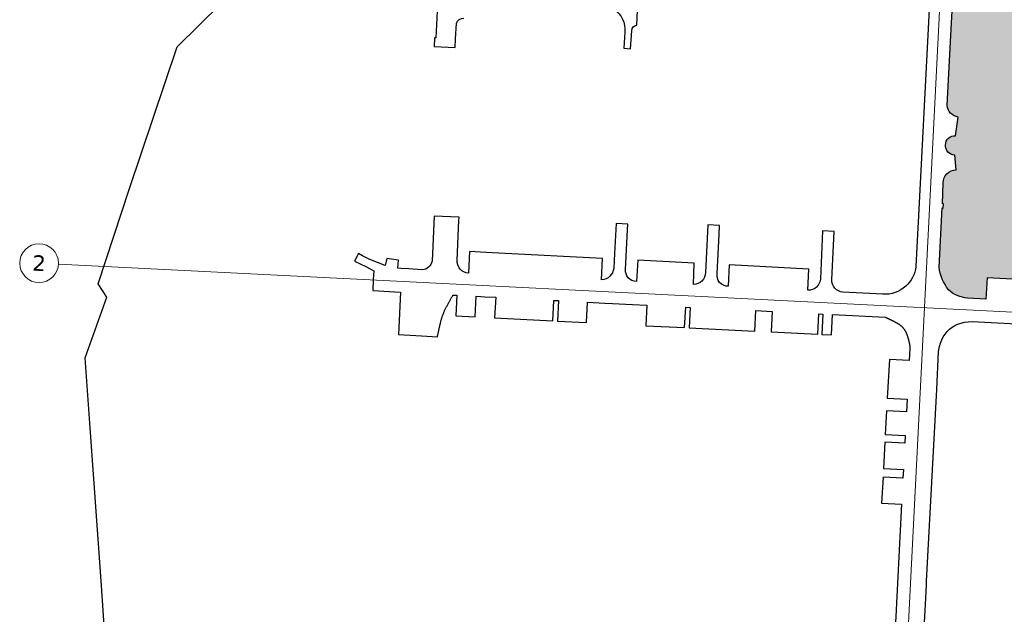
# Model space of a CAD drawing. Header units: millimetres. Extents: x 32690613 to 32693005, y 5343732 to 5344571.
# Tile 27 of 234: x 32692194 to 32692448, y 5344141 to 5344294. Entities that reach past the tile are written whole.
import ezdxf

# ---------------------------------------------------------------- set-up
doc = ezdxf.new("R2010")
doc.units = ezdxf.units.MM
doc.header["$LTSCALE"] = 20
doc.layers.get('0').update_dxf_attribs({"lineweight": 18})
doc.layers.get('DEFPOINTS').update_dxf_attribs({"color": 11, "lineweight": 18})
doc.layers.add('Fläche', color=7, linetype='Continuous', lineweight=18, true_color=0xf0ffe0)
doc.layers.add('Straße', color=30, linetype='Continuous', plot=False)
doc.styles.add('Verdana', font='verdana.ttf')

# ---------------------------------------------------------------- blocks, each defined once
blk = doc.blocks.new('A$C78070446')
for p, q in [((4469733.772510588, 5343068.962651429), (4469667.482452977, 5342330.093201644)), ((4469482.470546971, 5342769.749920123), (4470232.053979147, 5342702.498622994))]:
    blk.add_line(p, q)
blk.add_circle((4469477.490549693, 5342770.196716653), 5)
at = {"insert": (4469477.490549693, 5342770.196716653), "char_height": 4, "attachment_point": 5, "rotation": 354.86, "line_spacing_factor": 0.2520120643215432, "style": 'Verdana'}
blk.add_mtext('2', dxfattribs=at)

msp = doc.modelspace()

# ---------------------------------------------------------------- hatches: boundary and pattern name
at = {"layer": 'Fläche'}
h = msp.add_hatch(color=256, dxfattribs=at)
h.dxf.hatch_style = 1
h.paths.add_polyline_path([(32692528.40852491, 5344359.033821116), (32692528.51310655, 5344361.191023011), (32692526.36562871, 5344361.29513322), (32692526.26134097, 5344359.143993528)], flags=16)
h.paths.add_polyline_path([(32692522.58078206, 5344365.623485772), (32692522.68489226, 5344367.77096361), (32692520.51983505, 5344367.875926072), (32692520.41572484, 5344365.728448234)], flags=16)
h.paths.add_polyline_path([(32692534.54048277, 5344358.719189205), (32692534.64590372, 5344360.893703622), (32692532.49842588, 5344360.997813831), (32692532.39329883, 5344358.829361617)], flags=16)
h.paths.add_polyline_path([(32692522.27656705, 5344359.348453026), (32692522.38030937, 5344361.4883424), (32692520.21525216, 5344361.593304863), (32692520.11180614, 5344359.459527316)], flags=16)
h.paths.add_polyline_path([(32692528.71357923, 5344365.326166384), (32692528.81768944, 5344367.473644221), (32692526.6702116, 5344367.57775443), (32692526.56610139, 5344365.430276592)], flags=16)
h.paths.add_polyline_path([(32692534.8463764, 5344365.028846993), (32692534.95048661, 5344367.17632483), (32692532.80300877, 5344367.280435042), (32692532.69889857, 5344365.132957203)], flags=16)
h.paths.add_polyline_path([(32692540.6626424, 5344358.405060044), (32692540.76890132, 5344360.596859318), (32692538.63122306, 5344360.700494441), (32692538.52525669, 5344358.514729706)], flags=16)
h.paths.add_polyline_path([(32692540.969374, 5344364.73200269), (32692541.07348421, 5344366.879480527), (32692538.93580595, 5344366.983115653), (32692538.83169574, 5344364.835637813)], flags=16)
h.paths.add_polyline_path([(32692533.41217456, 5344379.84567746), (32692535.5596524, 5344379.741567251), (32692535.45554219, 5344377.594089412), (32692533.30806435, 5344377.698199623)], flags=16)
h.paths.add_polyline_path([(32692535.15095929, 5344371.311468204), (32692535.2550695, 5344373.458946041), (32692533.10759167, 5344373.56305625), (32692533.00348146, 5344371.415578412)], flags=16)
h.paths.add_polyline_path([(32692522.88536495, 5344371.906106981), (32692522.98947515, 5344374.053584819), (32692520.82441794, 5344374.158547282), (32692520.72030773, 5344372.011069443)], flags=16)
h.paths.add_polyline_path([(32692523.18994784, 5344378.188728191), (32692523.29405805, 5344380.336206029), (32692521.12900084, 5344380.441168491), (32692521.02489063, 5344378.293690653)], flags=16)
h.paths.add_polyline_path([(32692529.01816212, 5344371.608787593), (32692529.12227233, 5344373.75626543), (32692526.97479449, 5344373.860375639), (32692526.87068428, 5344371.712897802)], flags=16)
h.paths.add_polyline_path([(32692527.58396028, 5344386.425618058), (32692529.73143812, 5344386.321507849), (32692529.6273279, 5344384.174030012), (32692527.47985006, 5344384.27814022)], flags=16)
h.paths.add_polyline_path([(32692533.61264724, 5344383.980820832), (32692535.76012508, 5344383.876710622), (32692535.86423529, 5344386.024188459), (32692533.71675745, 5344386.128298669)], flags=16)
h.paths.add_polyline_path([(32692536.16729335, 5344392.27535713), (32692534.02004243, 5344392.384147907), (32692533.91723013, 5344390.263442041), (32692536.06470797, 5344390.159331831)], flags=16)
h.paths.add_polyline_path([(32692541.88312268, 5344383.579866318), (32692541.98723289, 5344385.727344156), (32692539.84955462, 5344385.830979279), (32692539.74544441, 5344383.683501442)], flags=16)
h.paths.add_polyline_path([(32692527.17526717, 5344377.995519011), (32692529.32274501, 5344377.891408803), (32692529.42685522, 5344380.038886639), (32692527.27937738, 5344380.142996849)], flags=16)
h.paths.add_polyline_path([(32692523.79911362, 5344390.75397061), (32692523.90299506, 5344392.896729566), (32692521.73816662, 5344393.00641091), (32692521.63405641, 5344390.858933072)], flags=16)
h.paths.add_polyline_path([(32692521.43358373, 5344386.723789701), (32692523.59864094, 5344386.618827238), (32692523.49453073, 5344384.4713494), (32692521.32947352, 5344384.576311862)], flags=16)
h.paths.add_polyline_path([(32692530.03514421, 5344392.586043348), (32692527.88789329, 5344392.694834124), (32692527.78443296, 5344390.56076143), (32692529.9319108, 5344390.456651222)], flags=16)
h.paths.add_polyline_path([(32692542.28964397, 5344391.965167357), (32692540.15219158, 5344392.073461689), (32692540.05002731, 5344389.966122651), (32692542.18770557, 5344389.862487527)], flags=16)
h.paths.add_polyline_path([(32692541.57853979, 5344377.297245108), (32692541.68265, 5344379.444722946), (32692539.54497173, 5344379.548358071), (32692539.44086152, 5344377.400880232)], flags=16)
h.paths.add_polyline_path([(32692539.13627863, 5344371.118259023), (32692541.27395689, 5344371.014623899), (32692541.37806711, 5344373.162101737), (32692539.24038884, 5344373.265736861)], flags=16)
h.paths.add_polyline_path([(32692507.60456069, 5344258.604119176), (32692513.0975692, 5344258.326887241), (32692514.10568533, 5344278.301463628), (32692508.61267682, 5344278.578695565)], flags=16)
h.paths.add_polyline_path([(32692501.86656929, 5344294.840706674), (32692473.24954405, 5344296.123505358), (32692473.15385209, 5344294.227487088), (32692453.72389084, 5344295.208116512), (32692451.29937155, 5344247.169260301), (32692499.33822776, 5344244.74474101), (32692501.76274705, 5344292.783597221), (32692501.87027602, 5344294.914150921)], flags=16)
edge = h.paths.add_edge_path(flags=17)
edge.add_line((32692439.63051014, 5344332.409789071), (32692438.50058402, 5344311.946073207))
edge.add_arc((32692438.61721996, 5344314.853744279), 2.910009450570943, 175.5258584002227, 267.70291552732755, ccw=False)
edge.add_line((32692435.71607835, 5344315.080751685), (32692435.72314148, 5344315.284182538))
edge.add_line((32692435.72314148, 5344315.284182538), (32692436.42390919, 5344328.827867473))
edge.add_line((32692436.42390919, 5344328.827867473), (32692436.46419159, 5344329.64106015))
edge.add_arc((32692439.23654084, 5344329.665466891), 2.772456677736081, 81.83055065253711, 180.5043978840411, ccw=False)
edge = h.paths.add_edge_path()
edge.add_line((32692446.2218342, 5344305.072282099), (32692473.63270707, 5344303.715410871))
edge.add_line((32692473.63270707, 5344303.715410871), (32692475.21708769, 5344333.422916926))
edge.add_line((32692475.21708769, 5344333.422916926), (32692457.81439755, 5344334.458278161))
edge.add_line((32692457.81439755, 5344334.458278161), (32692458.06376874, 5344339.248148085))
edge.add_line((32692458.06376874, 5344339.248148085), (32692456.83916091, 5344339.311903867))
edge.add_line((32692456.83916091, 5344339.311903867), (32692444.98172675, 5344340.269701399))
edge.add_line((32692444.98172675, 5344340.269701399), (32692443.4527433, 5344340.393101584))
edge.add_line((32692443.4527433, 5344340.393101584), (32692440.04857905, 5344340.689423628))
edge.add_arc((32692440.33458138, 5344343.747688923), 3.07160934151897, 176.3094712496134, 264.6573617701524, ccw=False)
edge.add_line((32692437.26934172, 5344343.945400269), (32692437.32342956, 5344345.250506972))
edge.add_line((32692437.32342956, 5344345.250506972), (32692438.84700721, 5344375.592122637))
edge.add_line((32692438.84700721, 5344375.592122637), (32692438.8925506, 5344376.475574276))
edge.add_line((32692438.8925506, 5344376.475574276), (32692439.63901561, 5344391.154909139))
edge.add_arc((32692447.65647228, 5344390.723407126), 8.029060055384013, 87.72639242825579, 176.9192955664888, ccw=False)
edge.add_line((32692447.97499733, 5344398.746146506), (32692451.58152983, 5344398.546799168))
edge.add_line((32692451.58152983, 5344398.546799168), (32692451.29312586, 5344393.121403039))
edge.add_line((32692451.29312586, 5344393.121403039), (32692469.70762271, 5344392.059524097))
edge.add_line((32692469.70762271, 5344392.059524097), (32692469.80005785, 5344397.608363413))
edge.add_line((32692469.80005785, 5344397.608363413), (32692472.10934458, 5344397.492433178))
edge.add_line((32692472.10934458, 5344397.492433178), (32692471.85010635, 5344392.012133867))
edge.add_line((32692471.85010635, 5344392.012133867), (32692477.39260849, 5344391.723301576))
edge.add_line((32692477.39260849, 5344391.723301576), (32692480.63113242, 5344391.542600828))
edge.add_line((32692480.63113242, 5344391.542600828), (32692490.15384286, 5344391.070021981))
edge.add_line((32692490.15384286, 5344391.070021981), (32692490.45048233, 5344396.540774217))
edge.add_line((32692490.45048233, 5344396.540774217), (32692492.74235256, 5344396.435171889))
edge.add_line((32692492.74235256, 5344396.435171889), (32692492.47654913, 5344390.943607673))
edge.add_line((32692492.47654913, 5344390.943607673), (32692510.81245645, 5344389.997748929))
edge.add_line((32692510.81245645, 5344389.997748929), (32692511.09502851, 5344395.469953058))
edge.add_line((32692511.09502851, 5344395.469953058), (32692518.31579827, 5344395.104584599))
edge.add_line((32692518.31579827, 5344395.104584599), (32692545.1867704, 5344393.734624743))
edge.add_line((32692545.1867704, 5344393.734624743), (32692582.66972435, 5344391.829565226))
edge.add_line((32692582.66972435, 5344391.829565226), (32692585.64641635, 5344391.690674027))
edge.add_line((32692585.64641635, 5344391.690674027), (32692588.82647696, 5344391.520698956))
edge.add_line((32692588.82647696, 5344391.520698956), (32692592.70168724, 5344391.334851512))
edge.add_line((32692592.70168724, 5344391.334851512), (32692592.43340099, 5344385.881219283))
edge.add_line((32692592.43340099, 5344385.881219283), (32692608.63051664, 5344385.041940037))
edge.add_line((32692608.63051664, 5344385.041940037), (32692608.81962887, 5344390.498483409))
edge.add_line((32692608.81962887, 5344390.498483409), (32692611.10715077, 5344390.401718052))
edge.add_line((32692611.10715077, 5344390.401718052), (32692610.99460527, 5344384.932154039))
edge.add_line((32692610.99460527, 5344384.932154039), (32692626.88194142, 5344384.106791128))
edge.add_line((32692626.88194142, 5344384.106791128), (32692627.1740764, 5344389.590377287))
edge.add_line((32692627.1740764, 5344389.590377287), (32692629.46502548, 5344389.482737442))
edge.add_line((32692629.46502548, 5344389.482737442), (32692629.18684078, 5344384.000697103))
edge.add_line((32692629.18684078, 5344384.000697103), (32692645.25315759, 5344383.179324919))
edge.add_line((32692645.25315759, 5344383.179324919), (32692645.50969459, 5344388.677532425))
edge.add_line((32692645.50969459, 5344388.677532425), (32692647.82738883, 5344388.576942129))
edge.add_line((32692647.82738883, 5344388.576942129), (32692647.587191, 5344383.070366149))
edge.add_line((32692647.587191, 5344383.070366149), (32692663.60883861, 5344382.265262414))
edge.add_line((32692663.60883861, 5344382.265262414), (32692663.87395513, 5344387.748793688))
edge.add_line((32692663.87395513, 5344387.748793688), (32692666.17993181, 5344387.640740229))
edge.add_line((32692666.17993181, 5344387.640740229), (32692665.96620587, 5344382.148208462))
edge.add_line((32692665.96620587, 5344382.148208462), (32692668.46089812, 5344382.025511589))
edge.add_line((32692668.46089812, 5344382.025511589), (32692671.59399457, 5344381.853701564))
edge.add_line((32692671.59399457, 5344381.853701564), (32692681.95960153, 5344381.349006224))
edge.add_line((32692681.95960153, 5344381.349006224), (32692682.27814614, 5344386.822615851))
edge.add_arc((32692681.87406893, 5344379.285546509), 7.547893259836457, -5.394647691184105, 86.93119770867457, ccw=False)
edge.add_line((32692689.38853069, 5344378.575928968), (32692689.35312396, 5344378.150222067))
edge.add_line((32692689.35312396, 5344378.150222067), (32692688.89236904, 5344368.965230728))
edge.add_line((32692688.89236904, 5344368.965230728), (32692688.5151427, 5344361.714975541))
edge.add_line((32692688.5151427, 5344361.714975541), (32692688.01020349, 5344351.560520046))
edge.add_line((32692688.01020349, 5344351.560520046), (32692687.84904842, 5344348.538924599))
edge.add_line((32692687.84904842, 5344348.538924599), (32692687.27387741, 5344337.082734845))
edge.add_line((32692687.27387741, 5344337.082734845), (32692687.0649, 5344331.8027))
edge.add_line((32692687.0649, 5344331.8027), (32692686.87235995, 5344331.033402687))
edge.add_line((32692686.87235995, 5344331.033402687), (32692686.58082257, 5344330.295909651))
edge.add_line((32692686.58082257, 5344330.295909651), (32692686.1953, 5344329.6029))
edge.add_line((32692686.1953, 5344329.6029), (32692685.80888611, 5344329.070350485))
edge.add_line((32692685.80888611, 5344329.070350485), (32692685.36690918, 5344328.582927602))
edge.add_line((32692685.36690918, 5344328.582927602), (32692684.8746, 5344328.1464))
edge.add_line((32692684.8746, 5344328.1464), (32692684.3170373, 5344327.848037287))
edge.add_line((32692684.3170373, 5344327.848037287), (32692683.71942073, 5344327.641274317))
edge.add_line((32692683.71942073, 5344327.641274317), (32692683.09668686, 5344327.53127883))
edge.add_line((32692683.09668686, 5344327.53127883), (32692682.4644, 5344327.5208))
edge.add_line((32692682.4644, 5344327.5208), (32692680.87606693, 5344327.605012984))
edge.add_line((32692680.87606693, 5344327.605012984), (32692678.2004449, 5344327.746873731))
edge.add_line((32692678.2004449, 5344327.746873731), (32692676.8778, 5344327.817000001))
edge.add_line((32692676.8778, 5344327.817000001), (32692676.88769788, 5344328.003682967))
edge.add_line((32692676.88769788, 5344328.003682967), (32692675.58128181, 5344328.066783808))
edge.add_line((32692675.58128181, 5344328.066783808), (32692675.34510142, 5344323.18985395))
edge.add_line((32692675.34510142, 5344323.18985395), (32692676.63259282, 5344323.127642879))
edge.add_line((32692676.63259282, 5344323.127642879), (32692679.37751659, 5344322.952675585))
edge.add_line((32692679.37751659, 5344322.952675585), (32692683.18530209, 5344322.725164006))
edge.add_line((32692683.18530209, 5344322.725164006), (32692684.8304, 5344322.5903))
edge.add_line((32692684.8304, 5344322.5903), (32692685.12104701, 5344322.452345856))
edge.add_line((32692685.12104701, 5344322.452345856), (32692685.40174227, 5344322.30536525))
edge.add_line((32692685.40174227, 5344322.30536525), (32692685.66253402, 5344322.140331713))
edge.add_line((32692685.66253402, 5344322.140331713), (32692685.89347052, 5344321.948218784))
edge.add_line((32692685.89347052, 5344321.948218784), (32692686.0846, 5344321.72))
edge.add_line((32692686.0846, 5344321.72), (32692686.21833679, 5344321.472976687))
edge.add_line((32692686.21833679, 5344321.472976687), (32692686.30984231, 5344321.200330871))
edge.add_line((32692686.30984231, 5344321.200330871), (32692686.35922668, 5344320.914844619))
edge.add_line((32692686.35922668, 5344320.914844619), (32692686.3666, 5344320.6293))
edge.add_line((32692686.3666, 5344320.6293), (32692685.90278458, 5344311.032204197))
edge.add_arc((32692684.22812136, 5344312.121907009), 1.99798626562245, 267.93616028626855, 326.94795980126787, ccw=False)
edge.add_line((32692684.15616786, 5344310.125216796), (32692682.86730148, 5344310.227056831))
edge.add_line((32692682.86730148, 5344310.227056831), (32692681.485, 5344310.2992))
edge.add_line((32692681.485, 5344310.2992), (32692679.7273, 5344310.3964))
edge.add_line((32692679.7273, 5344310.3964), (32692677.70808858, 5344310.471386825))
edge.add_line((32692677.70808858, 5344310.471386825), (32692675.79025137, 5344310.697279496))
edge.add_line((32692675.79025137, 5344310.697279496), (32692674.74256684, 5344310.748016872))
edge.add_line((32692674.74256684, 5344310.748016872), (32692674.68237997, 5344309.505209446))
edge.add_line((32692674.68237997, 5344309.505209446), (32692675.73344647, 5344309.436100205))
edge.add_line((32692675.73344647, 5344309.436100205), (32692684.1208601, 5344308.862132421))
edge.add_arc((32692684.00069014, 5344307.075127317), 1.791041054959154, 34.8897007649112, 86.15284768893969, ccw=False)
edge.add_line((32692685.4698, 5344308.099600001), (32692685.6623, 5344307.651200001))
edge.add_line((32692685.6623, 5344307.651200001), (32692685.698, 5344307.169))
edge.add_line((32692685.698, 5344307.169), (32692685.3564, 5344300.2757))
edge.add_line((32692685.3564, 5344300.2757), (32692685.0785, 5344294.7816))
edge.add_line((32692685.0785, 5344294.7816), (32692685.0387, 5344293.993300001))
edge.add_line((32692685.0387, 5344293.993300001), (32692684.97220881, 5344293.653586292))
edge.add_line((32692684.97220881, 5344293.653586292), (32692684.84813655, 5344293.330426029))
edge.add_line((32692684.84813655, 5344293.330426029), (32692684.67020001, 5344293.0335))
edge.add_arc((32692683.59533634, 5344294.257717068), 1.629122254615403, 260.7651418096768, 311.283161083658, ccw=False)
edge.add_line((32692683.333892, 5344292.649710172), (32692675.9234306, 5344293.073042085))
edge.add_line((32692675.9234306, 5344293.073042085), (32692674.95728568, 5344293.139059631))
edge.add_line((32692674.95728568, 5344293.139059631), (32692674.96003146, 5344293.192520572))
edge.add_line((32692674.96003146, 5344293.192520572), (32692673.89590872, 5344293.265233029))
edge.add_line((32692673.89590872, 5344293.265233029), (32692673.5810072, 5344286.762779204))
edge.add_line((32692673.5810072, 5344286.762779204), (32692674.62695999, 5344286.707572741))
edge.add_line((32692674.62695999, 5344286.707572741), (32692674.57526614, 5344285.699786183))
edge.add_line((32692674.57526614, 5344285.699786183), (32692676.12079575, 5344285.58958238))
edge.add_line((32692676.12079575, 5344285.58958238), (32692680.44611967, 5344285.382751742))
edge.add_line((32692680.44611967, 5344285.382751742), (32692682.78340764, 5344285.244885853))
edge.add_line((32692682.78340764, 5344285.244885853), (32692682.8754, 5344286.236))
edge.add_arc((32692682.83223223, 5344284.382592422), 1.853910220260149, 46.839050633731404, 88.66576367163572, ccw=False)
edge.add_arc((32692682.83223299, 5344284.382591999), 1.853910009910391, 31.744703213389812, 46.83907662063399, ccw=False)
edge.add_arc((32692683.18740111, 5344284.67320849), 1.400268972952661, 1.317318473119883, 29.27766665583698, ccw=False)
edge.add_line((32692684.5873, 5344284.7054), (32692684.2395, 5344277.6044))
edge.add_line((32692684.2395, 5344277.6044), (32692683.9304, 5344271.7091))
edge.add_line((32692683.9304, 5344271.7091), (32692683.87390015, 5344270.804700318))
edge.add_arc((32692681.48686397, 5344270.997094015), 2.394777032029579, 336.2838387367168, 355.3919553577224, ccw=False)
edge.add_arc((32692681.48686413, 5344270.997094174), 2.394776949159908, 284.78305580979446, 336.28383370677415, ccw=False)
edge.add_arc((32692681.30089992, 5344275.561825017), 6.926247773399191, 267.5609089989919, 276.60776044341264, ccw=False)
edge.add_line((32692681.00613743, 5344268.641852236), (32692670.01758335, 5344269.184255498))
edge.add_line((32692670.01758335, 5344269.184255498), (32692669.66479889, 5344263.819756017))
edge.add_line((32692669.66479889, 5344263.819756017), (32692680.7375694, 5344263.272273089))
edge.add_arc((32692680.51315172, 5344260.030160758), 3.249870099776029, 63.67898484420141, 86.04032563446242, ccw=False)
edge.add_arc((32692680.73549401, 5344260.597946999), 2.642883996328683, 50.709705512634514, 62.54149221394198, ccw=False)
edge.add_arc((32692680.73549271, 5344260.59794651), 2.642885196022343, 8.775911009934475, 50.70969047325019, ccw=False)
edge.add_arc((32692680.73549399, 5344260.597945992), 2.642884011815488, 3.2222289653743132, 8.775926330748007, ccw=False)
edge.add_line((32692683.37419968, 5344260.746499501), (32692683.32637821, 5344259.546541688))
edge.add_line((32692683.32637821, 5344259.546541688), (32692682.6038, 5344246.037))
edge.add_line((32692682.6038, 5344246.037), (32692682.4606896, 5344242.427654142))
edge.add_line((32692682.4606896, 5344242.427654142), (32692681.96891645, 5344232.679022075))
edge.add_line((32692681.96891645, 5344232.679022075), (32692681.28430232, 5344218.926808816))
edge.add_arc((32692673.70751857, 5344218.585208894), 7.584480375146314, -42.36255633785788, 2.581436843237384, ccw=False)
edge.add_arc((32692672.00363014, 5344220.050142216), 9.830796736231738, 307.45140071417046, 318.0202443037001, ccw=False)
edge.add_arc((32692673.13318943, 5344218.969619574), 8.289596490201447, 261.4835170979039, 305.79463000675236, ccw=False)
edge.add_line((32692671.90555054, 5344210.771429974), (32692660.42365374, 5344211.338591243))
edge.add_line((32692660.42365374, 5344211.338591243), (32692657.89341839, 5344211.448891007))
edge.add_line((32692657.89341839, 5344211.448891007), (32692646.54886244, 5344211.984390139))
edge.add_line((32692646.54886244, 5344211.984390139), (32692645.35625597, 5344212.027862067))
edge.add_arc((32692645.05324586, 5344215.120350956), 3.10729828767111, 174.9149679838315, 275.59612637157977, ccw=False)
edge.add_line((32692641.95817711, 5344215.395763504), (32692642.73205972, 5344227.040186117))
edge.add_line((32692642.73205972, 5344227.040186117), (32692642.85223535, 5344227.034166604))
edge.add_line((32692642.85223535, 5344227.034166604), (32692649.70364563, 5344226.690984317))
edge.add_line((32692649.70364563, 5344226.690984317), (32692654.1380861, 5344226.468866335))
edge.add_line((32692654.1380861, 5344226.468866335), (32692655.74806639, 5344226.388206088))
edge.add_line((32692655.74806639, 5344226.388206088), (32692655.8180048, 5344227.784473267))
edge.add_line((32692655.8180048, 5344227.784473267), (32692655.79802984, 5344227.785473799))
edge.add_line((32692655.79802984, 5344227.785473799), (32692656.16432439, 5344235.098305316))
edge.add_line((32692656.16432439, 5344235.098305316), (32692652.69146225, 5344235.27225852))
edge.add_line((32692652.69146225, 5344235.27225852), (32692650.10649063, 5344235.401737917))
edge.add_line((32692650.10649063, 5344235.401737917), (32692650.07652852, 5344235.403238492))
edge.add_line((32692650.07652852, 5344235.403238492), (32692635.12822165, 5344236.151988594))
edge.add_line((32692635.12822165, 5344236.151988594), (32692635.01866299, 5344233.96472135))
edge.add_line((32692635.01866299, 5344233.96472135), (32692614.60697309, 5344234.987128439))
edge.add_line((32692614.60697309, 5344234.987128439), (32692614.61447625, 5344235.136940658))
edge.add_line((32692614.61447625, 5344235.136940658), (32692614.72410676, 5344237.32562774))
edge.add_line((32692614.72410676, 5344237.32562774), (32692608.95800726, 5344237.654355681))
edge.add_line((32692608.95800726, 5344237.654355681), (32692600.01160794, 5344238.053378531))
edge.add_line((32692600.01160794, 5344238.053378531), (32692593.89792383, 5344238.386945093))
edge.add_line((32692593.89792383, 5344238.386945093), (32692587.77110932, 5344238.697981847))
edge.add_line((32692587.77110932, 5344238.697981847), (32692589.39802205, 5344270.825993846))
edge.add_line((32692589.39802205, 5344270.825993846), (32692585.39622828, 5344271.049928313))
edge.add_line((32692585.39622828, 5344271.049928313), (32692583.70460275, 5344238.529090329))
edge.add_line((32692583.70460275, 5344238.529090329), (32692583.42689424, 5344238.54354763))
edge.add_line((32692583.42689424, 5344238.54354763), (32692583.03907346, 5344237.362079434))
edge.add_line((32692583.03907346, 5344237.362079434), (32692552.15311031, 5344238.96829555))
edge.add_line((32692552.15311031, 5344238.96829555), (32692552.0517552, 5344237.006671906))
edge.add_line((32692552.0517552, 5344237.006671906), (32692543.15718401, 5344237.466245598))
edge.add_arc((32692541.27108042, 5344237.894226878), 1.934051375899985, 278.55908658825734, 347.21533814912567, ccw=False)
edge.add_line((32692541.55892386, 5344235.981715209), (32692541.32629671, 5344235.967622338))
edge.add_line((32692541.32629671, 5344235.967622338), (32692530.40334094, 5344236.521595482))
edge.add_line((32692530.40334094, 5344236.521595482), (32692519.23016951, 5344237.101819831))
edge.add_line((32692519.23016951, 5344237.101819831), (32692519.33010799, 5344240.742497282))
edge.add_line((32692519.33010799, 5344240.742497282), (32692512.28291426, 5344241.089589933))
edge.add_line((32692512.28291426, 5344241.089589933), (32692511.53915204, 5344227.371500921))
edge.add_arc((32692501.74902881, 5344227.90229818), 9.804501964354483, 318.7293530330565, 356.89659723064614, ccw=False)
edge.add_arc((32692503.54337626, 5344227.136377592), 7.973859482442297, 267.2437422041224, 314.35697406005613, ccw=False)
edge.add_line((32692503.15993552, 5344219.171742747), (32692503.45714477, 5344224.653525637))
edge.add_line((32692503.45714477, 5344224.653525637), (32692485.11234559, 5344225.622054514))
edge.add_line((32692485.11234559, 5344225.622054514), (32692484.78896096, 5344220.14425273))
edge.add_line((32692484.78896096, 5344220.14425273), (32692482.47287478, 5344220.254913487))
edge.add_line((32692482.47287478, 5344220.254913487), (32692482.7673596, 5344225.729584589))
edge.add_line((32692482.7673596, 5344225.729584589), (32692464.45786192, 5344226.665466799))
edge.add_line((32692464.45786192, 5344226.665466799), (32692464.12080029, 5344221.179124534))
edge.add_line((32692464.12080029, 5344221.179124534), (32692461.82244294, 5344221.271463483))
edge.add_line((32692461.82244294, 5344221.271463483), (32692462.12492902, 5344226.797486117))
edge.add_line((32692462.12492902, 5344226.797486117), (32692456.79786443, 5344227.053704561))
edge.add_line((32692456.79786443, 5344227.053704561), (32692443.8139636, 5344227.745320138))
edge.add_line((32692443.8139636, 5344227.745320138), (32692443.45940004, 5344222.220265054))
edge.add_line((32692443.45940004, 5344222.220265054), (32692438.73577367, 5344222.477043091))
edge.add_arc((32692439.41121788, 5344230.781351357), 8.331732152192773, 227.4731497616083, 265.349992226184, ccw=False)
edge.add_arc((32692444.02211133, 5344232.268339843), 12.77045017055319, 188.0596302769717, 216.6731734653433, ccw=False)
edge.add_line((32692431.37779887, 5344230.477876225), (32692432.19002118, 5344245.728213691))
edge.add_line((32692432.19002118, 5344245.728213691), (32692432.42859208, 5344245.715507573))
edge.add_line((32692432.42859208, 5344245.715507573), (32692432.48639911, 5344246.800896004))
edge.add_line((32692432.48639911, 5344246.800896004), (32692432.21860696, 5344246.815158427))
edge.add_line((32692432.21860696, 5344246.815158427), (32692432.47138239, 5344252.179116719))
edge.add_arc((32692435.68752604, 5344252.298639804), 3.218363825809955, 88.39558244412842, 182.1283309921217, ccw=False)
edge.add_line((32692435.77763607, 5344255.515741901), (32692435.41186414, 5344259.345379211))
edge.add_arc((32692435.51377625, 5344261.853476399), 2.510166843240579, 87.84558783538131, 267.67316694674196, ccw=False)
edge.add_line((32692435.60814026, 5344264.361868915), (32692436.33875032, 5344269.173072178))
edge.add_arc((32692436.71037784, 5344272.410300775), 3.258489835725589, 183.5609850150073, 263.45122381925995, ccw=False)
edge.add_line((32692433.45817932, 5344272.20791301), (32692434.62154935, 5344293.48055131))
edge.add_line((32692434.62154935, 5344293.48055131), (32692434.78537024, 5344296.47607509))
edge.add_arc((32692437.76890269, 5344296.190959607), 2.997124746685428, 86.02709868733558, 174.5412169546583, ccw=False)
edge.add_line((32692437.97655745, 5344299.180882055), (32692441.33686389, 5344298.95690289))
edge.add_line((32692441.33686389, 5344298.95690289), (32692442.85234971, 5344298.845985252))
edge.add_line((32692442.85234971, 5344298.845985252), (32692445.7702123, 5344298.62473447))
edge.add_line((32692445.7702123, 5344298.62473447), (32692445.88746718, 5344298.618659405))
edge.add_line((32692445.88746718, 5344298.618659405), (32692446.2218342, 5344305.072282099))

# ---------------------------------------------------------------- linework, layer by layer
at = {"layer": 'Straße'}
for points in [[(32692431.59467487, 5344350.408780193), (32692428.6521238, 5344293.65662988), (32692426.00619127, 5344242.094016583), (32692425.92748349, 5344240.573784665), (32692425.39717915, 5344230.607482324, -0.1867695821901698), (32692422.7721554, 5344225.562150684, -0.2143739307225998), (32692416.88229033, 5344223.522646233), (32692406.57838601, 5344224.061776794), (32692406.52706568, 5344224.064564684)], [(32692341.2259761, 5344297.511315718, -0.5770701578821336), (32692350.34307981, 5344291.078357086), (32692350.1343764, 5344286.873721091), (32692351.83578403, 5344286.786362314), (32692352.15407063, 5344291.42132247, -0.3825967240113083), (32692353.45055368, 5344292.843023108), (32692353.90702467, 5344302.463369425)], [(32692302.16083296, 5344300.005052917), (32692301.65078649, 5344289.59488719), (32692301.29492116, 5344289.612322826), (32692301.18483347, 5344287.365407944), (32692306.63648575, 5344287.096170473), (32692306.74951358, 5344289.345074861), (32692306.98675895, 5344293.262323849, -0.3563139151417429), (32692308.84425223, 5344294.617876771, 0.3026765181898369)], [(32692456.79786443, 5344227.053704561), (32692443.8139636, 5344227.745320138), (32692443.45940004, 5344222.220265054), (32692438.73577367, 5344222.477043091, -0.1667902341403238), (32692433.77950318, 5344224.641192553, -0.1255029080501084), (32692431.37779887, 5344230.477876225), (32692432.19002118, 5344245.728213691), (32692432.42859208, 5344245.715507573), (32692432.48639911, 5344246.800896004), (32692432.21860696, 5344246.815158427), (32692432.47138239, 5344252.179116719, -0.4334265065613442), (32692435.77763607, 5344255.515741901), (32692435.41186414, 5344259.345379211, -0.9984964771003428), (32692435.60814026, 5344264.361868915), (32692436.33875032, 5344269.173072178, -0.3634279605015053), (32692433.45817932, 5344272.20791301), (32692434.62154935, 5344293.48055131), (32692434.78537024, 5344296.47607509, -0.406638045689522)], [(32692406.57838597, 5344224.061776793, -0.4192322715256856), (32692403.72501834, 5344227.242802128), (32692404.32264787, 5344239.686621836), (32692401.36552701, 5344239.811266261), (32692400.76532809, 5344227.484435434, -0.4269937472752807), (32692397.57743375, 5344224.550738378), (32692397.57743375, 5344224.550738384), (32692397.82036449, 5344229.987367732), (32692377.2995444, 5344231.042007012), (32692376.98170253, 5344225.55041111, -0.4668296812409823), (32692374.15614886, 5344228.813584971), (32692374.67120605, 5344238.888374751), (32692374.80517745, 5344241.171345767), (32692371.76201239, 5344241.34666953), (32692371.15237504, 5344229.05649816, -0.4223932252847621), (32692368.03125916, 5344226.02733543), (32692368.03125874, 5344226.027335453), (32692368.24176857, 5344231.499726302), (32692353.69883756, 5344232.238510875), (32692353.3461859, 5344226.792590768, -0.4400561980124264), (32692350.54121957, 5344229.887440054), (32692351.02567384, 5344240.105144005), (32692351.09511131, 5344241.565454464), (32692348.09686208, 5344241.708020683), (32692347.70227016, 5344234.005742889), (32692347.50532134, 5344230.184140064, -0.3735890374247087), (32692344.35145607, 5344227.224751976), (32692344.35145596, 5344227.224751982), (32692344.60152903, 5344232.734716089), (32692317.87822771, 5344234.099817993), (32692314.65357327, 5344234.264542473), (32692310.33406166, 5344234.485195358), (32692310.07079593, 5344228.928680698, -0.4310809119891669), (32692307.16665273, 5344232.307874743), (32692307.60170754, 5344242.483618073), (32692307.62118533, 5344243.317013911), (32692301.22298447, 5344243.630668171), (32692300.65554252, 5344232.055478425, -0.3345177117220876), (32692298.14948989, 5344229.75388347), (32692298.14948978, 5344229.753883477), (32692294.63693201, 5344230.006940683), (32692292.62026573, 5344230.138307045), (32692291.86576214, 5344230.238926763), (32692291.98596488, 5344232.285179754), (32692288.98287683, 5344232.664223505), (32692288.56170611, 5344230.867410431), (32692284.62571774, 5344232.403914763), (32692282.76010042, 5344233.407843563), (32692281.68455639, 5344233.96427688), (32692280.70777166, 5344232.018658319), (32692282.15444758, 5344231.363639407), (32692283.55280137, 5344230.664700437), (32692285.6758327, 5344229.552739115), (32692285.51825417, 5344227.284857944), (32692285.36306692, 5344224.423155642), (32692292.55241829, 5344224.037006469), (32692291.99294338, 5344213.096295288), (32692297.94268832, 5344212.762855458), (32692302.0540078, 5344212.553207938), (32692302.08189882, 5344212.68651015), (32692302.11064258, 5344212.822912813), (32692302.14023909, 5344212.96241593), (32692302.17068835, 5344213.105019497), (32692302.20199036, 5344213.250723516), (32692302.23414512, 5344213.399527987), (32692302.26715262, 5344213.551432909), (32692302.30101288, 5344213.706438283), (32692302.33572588, 5344213.864544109), (32692302.37129163, 5344214.025750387), (32692302.40771013, 5344214.190057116), (32692302.44498139, 5344214.357464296), (32692302.48310538, 5344214.527971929), (32692302.52208213, 5344214.701580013), (32692302.56191163, 5344214.878288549), (32692302.60259387, 5344215.058097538), (32692302.64412887, 5344215.241006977), (32692302.68651661, 5344215.427016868), (32692302.7297571, 5344215.616127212), (32692302.77385034, 5344215.808338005), (32692302.81879633, 5344216.003649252), (32692302.8648999, 5344216.201183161), (32692302.91315179, 5344216.398086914), (32692302.9636282, 5344216.594141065), (32692303.01632914, 5344216.789345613), (32692303.0712546, 5344216.983700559), (32692303.12840458, 5344217.177205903), (32692303.18777909, 5344217.369861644), (32692303.24937812, 5344217.561667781), (32692303.31320167, 5344217.752624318), (32692303.37924975, 5344217.942731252), (32692303.44752235, 5344218.131988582), (32692303.51801947, 5344218.320396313), (32692303.59074112, 5344218.507954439), (32692303.66568728, 5344218.694662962), (32692303.74285798, 5344218.880521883), (32692303.82225319, 5344219.065531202), (32692303.90387293, 5344219.249690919), (32692303.9877172, 5344219.433001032), (32692304.07378598, 5344219.615461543), (32692304.16207929, 5344219.797072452), (32692304.25259712, 5344219.977833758), (32692304.3451546, 5344220.157625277), (32692304.43734833, 5344220.334884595), (32692304.52843879, 5344220.509130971), (32692304.618426, 5344220.680364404), (32692304.70730994, 5344220.848584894), (32692304.79509062, 5344221.013792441), (32692304.88176804, 5344221.175987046), (32692304.96734219, 5344221.335168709), (32692305.05181309, 5344221.491337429), (32692305.13518072, 5344221.644493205), (32692305.2174451, 5344221.79463604), (32692305.29860621, 5344221.941765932), (32692305.37866406, 5344222.085882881), (32692305.45761865, 5344222.226986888), (32692305.53546998, 5344222.365077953), (32692305.61221804, 5344222.500156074), (32692305.68786285, 5344222.632221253), (32692305.76240439, 5344222.761273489), (32692305.83584268, 5344222.887312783), (32692305.9081777, 5344223.010339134), (32692305.97940946, 5344223.130352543), (32692306.04953796, 5344223.247353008), (32692307.081876, 5344223.207626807), (32692306.81734734, 5344217.94036608), (32692311.8110538, 5344217.689575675), (32692312.07558245, 5344222.956836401), (32692313.20908093, 5344222.886597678), (32692314.20144947, 5344222.845309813), (32692317.06939779, 5344222.712932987), (32692316.8017563, 5344217.38368986), (32692331.78287566, 5344216.631318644), (32692332.04740432, 5344221.898579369), (32692333.24589387, 5344221.838389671), (32692332.98136522, 5344216.571128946), (32692340.4719249, 5344216.19494334), (32692340.73645356, 5344221.462204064), (32692345.24119874, 5344221.206840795), (32692347.21713695, 5344221.115975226), (32692352.33232412, 5344220.852479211), (32692356.05991693, 5344220.654239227), (32692355.79538828, 5344215.386978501), (32692365.78280119, 5344214.88539769), (32692366.04732985, 5344220.152658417), (32692367.24581939, 5344220.092468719), (32692366.98129074, 5344214.825207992), (32692383.89050636, 5344213.976005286), (32692384.15581026, 5344219.258702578), (32692388.33814818, 5344219.046480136), (32692388.07295349, 5344213.765957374), (32692400.13561708, 5344213.160154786), (32692400.39991203, 5344218.422761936), (32692401.40215924, 5344218.373016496), (32692401.1378348, 5344213.109822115), (32692403.63468803, 5344212.984426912), (32692403.89893902, 5344218.246159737), (32692417.55281604, 5344217.554274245), (32692417.61254651, 5344217.528412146), (32692417.67287613, 5344217.502058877), (32692417.73380493, 5344217.475214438), (32692417.79533289, 5344217.447878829), (32692417.85746001, 5344217.420052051), (32692417.92018631, 5344217.391734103), (32692417.98351176, 5344217.362924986), (32692418.04743639, 5344217.333624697), (32692418.11196018, 5344217.303833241), (32692418.17708314, 5344217.273550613), (32692418.24280526, 5344217.242776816), (32692418.30912655, 5344217.211511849), (32692418.376047, 5344217.179755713), (32692418.44356663, 5344217.147508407), (32692418.51168542, 5344217.114769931), (32692418.58040337, 5344217.081540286), (32692418.64972049, 5344217.04781947), (32692418.71963678, 5344217.013607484), (32692418.79015223, 5344216.978904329), (32692418.86126685, 5344216.943710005), (32692418.93298063, 5344216.908024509), (32692419.00529359, 5344216.871847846), (32692419.0782057, 5344216.835180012), (32692419.15171698, 5344216.798021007), (32692419.22582744, 5344216.760370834), (32692419.30053705, 5344216.72222949), (32692419.37584583, 5344216.683596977), (32692419.45175378, 5344216.644473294), (32692419.5282609, 5344216.604858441), (32692419.60536718, 5344216.564752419), (32692419.68307262, 5344216.524155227), (32692419.76137724, 5344216.483066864), (32692419.84028102, 5344216.441487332), (32692419.91978396, 5344216.399416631), (32692419.99988607, 5344216.356854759), (32692420.08058735, 5344216.313801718), (32692420.16188779, 5344216.270257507), (32692420.2437874, 5344216.226222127), (32692420.32628618, 5344216.181695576), (32692420.40938412, 5344216.136677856), (32692420.49308123, 5344216.091168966), (32692420.57737751, 5344216.045168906), (32692420.66217, 5344215.998640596), (32692420.74612043, 5344215.951101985), (32692420.82881702, 5344215.902404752), (32692420.91025975, 5344215.852548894), (32692420.99044864, 5344215.801534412), (32692421.06938368, 5344215.749361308), (32692421.14706487, 5344215.696029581), (32692421.22349222, 5344215.64153923), (32692421.29866572, 5344215.585890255), (32692421.37258537, 5344215.529082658), (32692421.44525117, 5344215.471116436), (32692421.51666313, 5344215.411991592), (32692421.58682124, 5344215.351708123), (32692421.65572551, 5344215.290266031), (32692421.72337592, 5344215.227665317), (32692421.78977249, 5344215.163905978), (32692421.85491521, 5344215.098988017), (32692421.91880408, 5344215.032911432), (32692421.98143911, 5344214.965676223), (32692422.04282029, 5344214.897282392), (32692422.10294762, 5344214.827729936), (32692422.1618211, 5344214.757018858), (32692422.21944074, 5344214.685149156), (32692422.27580653, 5344214.61212083), (32692422.33091848, 5344214.537933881), (32692422.38477657, 5344214.462588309), (32692422.43738082, 5344214.386084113), (32692422.48873122, 5344214.308421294), (32692422.53882778, 5344214.229599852), (32692422.58767048, 5344214.149619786), (32692422.63525934, 5344214.068481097), (32692422.68159435, 5344213.986183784), (32692422.72667552, 5344213.902727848), (32692422.77050284, 5344213.818113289), (32692422.81307631, 5344213.732340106), (32692422.85439593, 5344213.6454083), (32692422.89446171, 5344213.55731787), (32692422.93327364, 5344213.468068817), (32692422.97083171, 5344213.37766114), (32692423.00713595, 5344213.28609484), (32692423.04218633, 5344213.193369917), (32692423.07598288, 5344213.09948637), (32692423.10852557, 5344213.0044442), (32692423.13994702, 5344212.908673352), (32692423.17067816, 5344212.813571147), (32692423.20075218, 5344212.719245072), (32692423.23016904, 5344212.625695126), (32692423.25892875, 5344212.53292131), (32692423.28703133, 5344212.440923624), (32692423.31447675, 5344212.349702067), (32692423.34126504, 5344212.25925664), (32692423.36739618, 5344212.169587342), (32692423.39287017, 5344212.080694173), (32692423.41768702, 5344211.992577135), (32692423.44184673, 5344211.905236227), (32692423.46534929, 5344211.818671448), (32692423.4881947, 5344211.732882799), (32692423.51038298, 5344211.647870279), (32692423.5319141, 5344211.563633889), (32692423.55278809, 5344211.480173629), (32692423.57300492, 5344211.397489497), (32692423.59256462, 5344211.315581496), (32692423.61146717, 5344211.234449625), (32692423.62971257, 5344211.154093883), (32692423.64730083, 5344211.074514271), (32692423.66423195, 5344210.995710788), (32692423.68050592, 5344210.917683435), (32692423.69612274, 5344210.840432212), (32692423.71108242, 5344210.763957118), (32692423.72538496, 5344210.688258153), (32692423.73903036, 5344210.613335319), (32692423.7520186, 5344210.539188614), (32692423.76434971, 5344210.465818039), (32692423.77602367, 5344210.393223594), (32692423.78704048, 5344210.321405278), (32692423.79740015, 5344210.250363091), (32692423.80710268, 5344210.180097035), (32692423.81614805, 5344210.110607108), (32692423.82453629, 5344210.04189331), (32692423.83226738, 5344209.973955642), (32692423.83934133, 5344209.906794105), (32692423.84575813, 5344209.840408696), (32692423.85151779, 5344209.774799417), (32692423.8566203, 5344209.709966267), (32692423.86106567, 5344209.645909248), (32692423.8648539, 5344209.582628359), (32692423.6551423, 5344206.42937889), (32692418.58006105, 5344206.684256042), (32692418.02867237, 5344196.699344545), (32692423.15356149, 5344196.441965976), (32692422.99038363, 5344193.209257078), (32692417.85019753, 5344193.467403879), (32692417.51059559, 5344187.31766699), (32692422.65905073, 5344187.041108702), (32692422.55299298, 5344185.066720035), (32692417.39544741, 5344185.33856868), (32692417.06079335, 5344178.612375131), (32692422.18998569, 5344178.323406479), (32692422.07061245, 5344176.051013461), (32692416.92617409, 5344176.320371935), (32692416.56744439, 5344169.621259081), (32692421.71188275, 5344169.351900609), (32692421.36704959, 5344162.553254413), (32692421.30222249, 5344160.959508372), (32692420.7456, 5344150.6617), (32692420.65314646, 5344148.940776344), (32692420.38450969, 5344143.940390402), (32692420.2804, 5344142.0025), (32692419.7061, 5344131.3583, -0.04013346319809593)]]:
    msp.add_lwpolyline(points, format="xyb", dxfattribs=at)
for points in [[(32692218.92923602, 5344096.200178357), (32692215.34943913, 5344149.632154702), (32692212.52793794, 5344189.035040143), (32692211.25930796, 5344207.135310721), (32692216.78309789, 5344222.744869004), (32692214.56232347, 5344226.204804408), (32692222.68904189, 5344250.703762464), (32692234.91583923, 5344287.2679927), (32692263.39623007, 5344315.323301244)], [(32692427.5094, 5344137.4025), (32692427.7521, 5344141.9595), (32692427.8369491, 5344143.54003545), (32692428.10551369, 5344148.542750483), (32692428.15686955, 5344149.499387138), (32692430.78831897, 5344198.956805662), (32692431.2587, 5344208.7401), (32692431.5124213, 5344210.014877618), (32692431.74037551, 5344210.91109169), (32692432.07253177, 5344211.77412993), (32692432.46577905, 5344212.529202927), (32692432.93877654, 5344213.237053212), (32692433.48591828, 5344213.889291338), (32692434.10071953, 5344214.478186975), (32692434.74397796, 5344214.973549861), (32692435.4351299, 5344215.39954846), (32692436.16672536, 5344215.751590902), (32692437.03305366, 5344216.065066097), (32692437.93023704, 5344216.274478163), (32692438.84582265, 5344216.376920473), (32692439.8788, 5344216.4438), (32692456.3373873, 5344215.581980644)]]:
    msp.add_lwpolyline(points, dxfattribs=at)

# ---------------------------------------------------------------- block references
at = {"layer": 'DEFPOINTS', "rotation": 2.237485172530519}
msp.add_blockref('A$C78070446', (28434719.52429469, -168960.6641682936), dxfattribs=at)

doc.saveas('drawing.dxf')
